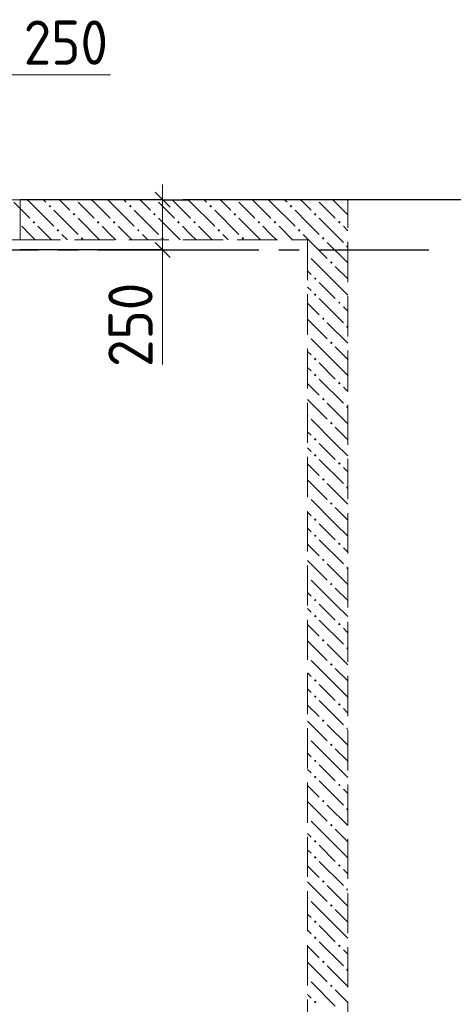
# Model space of a CAD drawing. Header units: millimetres. Extents: x 0 to 59400, y 0 to 42000.
# Tile 16 of 31: x 25410 to 27568, y 34028 to 38928. Entities that reach past the tile are written whole.
import ezdxf

# ---------------------------------------------------------------- set-up
doc = ezdxf.new("R2010")
doc.units = ezdxf.units.MM
doc.linetypes.add('______2', pattern=[270, 200, -70])
doc.linetypes.add('______5', pattern=[1100, 800, -100, 100, -100])
for name, color, linetype, lineweight in [('Standard', 7, 'Continuous', 25), ('Примечания', 7, 'Continuous', 13), ('Размерная линия_ общее', 7, 'Continuous', 13)]:
    doc.layers.add(name, color=color, linetype=linetype, lineweight=lineweight)
doc.layers.add('ЖБ Стена верхний уровень', color=7, linetype='______2', lineweight=13, true_color=0x656565)
doc.layers.add('Оси', color=7, linetype='______5', lineweight=13, true_color=0x656565)
doc.styles.add('ISOCPEUR', font='txt')

msp = doc.modelspace()

# ---------------------------------------------------------------- hatches: boundary and pattern name
at = {"layer": 'ЖБ Стена верхний уровень', "linetype": 'Continuous', "lineweight": 18, "transparency": 33554687}
for points in [[(25554.1, 37999.6), (25560.6, 38006.1), (25567.1, 37999.6), (25560.6, 37993.1)], [(25954.1, 37999.6), (25960.6, 38006.1), (25967.1, 37999.6), (25960.6, 37993.1)], [(26354.1, 37999.6), (26360.6, 38006.1), (26367.1, 37999.6), (26360.6, 37993.1)], [(26754.1, 37999.6), (26760.6, 38006.1), (26767.1, 37999.6), (26760.6, 37993.1)], [(25474.1, 37919.6), (25480.6, 37926.1), (25487.1, 37919.6), (25480.6, 37913.1)], [(25674.1, 37959.6), (25680.6, 37966.1), (25687.1, 37959.6), (25680.6, 37953.1)], [(25794.1, 37919.6), (25800.6, 37926.1), (25807.1, 37919.6), (25800.6, 37913.1)], [(25874.1, 37919.6), (25880.6, 37926.1), (25887.1, 37919.6), (25880.6, 37913.1)], [(26074.1, 37959.6), (26080.6, 37966.1), (26087.1, 37959.6), (26080.6, 37953.1)], [(26194.1, 37919.6), (26200.6, 37926.1), (26207.1, 37919.6), (26200.6, 37913.1)], [(26274.1, 37919.6), (26280.6, 37926.1), (26287.1, 37919.6), (26280.6, 37913.1)], [(26474.1, 37959.6), (26480.6, 37966.1), (26487.1, 37959.6), (26480.6, 37953.1)], [(26594.1, 37919.6), (26600.6, 37926.1), (26607.1, 37919.6), (26600.6, 37913.1)], [(26674.1, 37919.6), (26680.6, 37926.1), (26687.1, 37919.6), (26680.6, 37913.1)], [(26874.1, 37959.6), (26880.6, 37966.1), (26887.1, 37959.6), (26880.6, 37953.1)], [(26994.1, 37919.6), (27000.6, 37926.1), (27007.1, 37919.6), (27000.6, 37913.1)], [(25594.1, 37879.6), (25600.6, 37886.1), (25607.1, 37879.6), (25600.6, 37873.1)], [(25994.1, 37879.6), (26000.6, 37886.1), (26007.1, 37879.6), (26000.6, 37873.1)], [(26394.1, 37879.6), (26400.6, 37886.1), (26407.1, 37879.6), (26400.6, 37873.1)], [(26794.1, 37879.6), (26800.6, 37886.1), (26807.1, 37879.6), (26800.6, 37873.1)], [(25714.1, 37839.6), (25720.6, 37846.1), (25727.1, 37839.6), (25720.6, 37833.1)], [(26114.1, 37839.6), (26120.6, 37846.1), (26127.1, 37839.6), (26120.6, 37833.1)], [(26514.1, 37839.6), (26520.6, 37846.1), (26527.1, 37839.6), (26520.6, 37833.1)], [(26914.1, 37839.6), (26920.6, 37846.1), (26927.1, 37839.6), (26920.6, 37833.1)], [(27034.1, 37799.6), (27040.6, 37806.1), (27042.7, 37803.9), (27042.7, 37795.2), (27040.6, 37793.1)], [(26842.7, 37763.9), (26847.1, 37759.6), (26842.7, 37755.2)], [(26954.1, 37719.6), (26960.6, 37726.1), (26967.1, 37719.6), (26960.6, 37713.1)], [(26874.1, 37639.6), (26880.6, 37646.1), (26887.1, 37639.6), (26880.6, 37633.1)], [(26874.1, 37559.6), (26880.6, 37566.1), (26887.1, 37559.6), (26880.6, 37553.1)], [(26994.1, 37519.6), (27000.6, 37526.1), (27007.1, 37519.6), (27000.6, 37513.1)], [(26914.1, 37439.6), (26920.6, 37446.1), (26927.1, 37439.6), (26920.6, 37433.1)], [(27034.1, 37399.6), (27040.6, 37406.1), (27042.7, 37403.9), (27042.7, 37395.2), (27040.6, 37393.1)], [(26842.7, 37363.9), (26847.1, 37359.6), (26842.7, 37355.2)], [(26954.1, 37319.6), (26960.6, 37326.1), (26967.1, 37319.6), (26960.6, 37313.1)], [(26874.1, 37239.6), (26880.6, 37246.1), (26887.1, 37239.6), (26880.6, 37233.1)], [(26874.1, 37159.6), (26880.6, 37166.1), (26887.1, 37159.6), (26880.6, 37153.1)], [(26994.1, 37119.6), (27000.6, 37126.1), (27007.1, 37119.6), (27000.6, 37113.1)], [(26914.1, 37039.6), (26920.6, 37046.1), (26927.1, 37039.6), (26920.6, 37033.1)], [(27034.1, 36999.6), (27040.6, 37006.1), (27042.7, 37003.9), (27042.7, 36995.2), (27040.6, 36993.1)], [(26842.7, 36963.9), (26847.1, 36959.6), (26842.7, 36955.2)], [(26954.1, 36919.6), (26960.6, 36926.1), (26967.1, 36919.6), (26960.6, 36913.1)], [(26874.1, 36839.6), (26880.6, 36846.1), (26887.1, 36839.6), (26880.6, 36833.1)], [(26874.1, 36759.6), (26880.6, 36766.1), (26887.1, 36759.6), (26880.6, 36753.1)], [(26994.1, 36719.6), (27000.6, 36726.1), (27007.1, 36719.6), (27000.6, 36713.1)], [(26914.1, 36639.6), (26920.6, 36646.1), (26927.1, 36639.6), (26920.6, 36633.1)], [(27034.1, 36599.6), (27040.6, 36606.1), (27042.7, 36603.9), (27042.7, 36595.2), (27040.6, 36593.1)], [(26842.7, 36563.9), (26847.1, 36559.6), (26842.7, 36555.2)], [(26954.1, 36519.6), (26960.6, 36526.1), (26967.1, 36519.6), (26960.6, 36513.1)], [(26874.1, 36439.6), (26880.6, 36446.1), (26887.1, 36439.6), (26880.6, 36433.1)], [(26874.1, 36359.6), (26880.6, 36366.1), (26887.1, 36359.6), (26880.6, 36353.1)], [(26994.1, 36319.6), (27000.6, 36326.1), (27007.1, 36319.6), (27000.6, 36313.1)], [(26914.1, 36239.6), (26920.6, 36246.1), (26927.1, 36239.6), (26920.6, 36233.1)], [(26842.7, 36163.9), (26847.1, 36159.6), (26842.7, 36155.2)], [(27034.1, 36199.6), (27040.6, 36206.1), (27042.7, 36203.9), (27042.7, 36195.2), (27040.6, 36193.1)], [(26954.1, 36119.6), (26960.6, 36126.1), (26967.1, 36119.6), (26960.6, 36113.1)], [(26874.1, 36039.6), (26880.6, 36046.1), (26887.1, 36039.6), (26880.6, 36033.1)], [(26874.1, 35959.6), (26880.6, 35966.1), (26887.1, 35959.6), (26880.6, 35953.1)], [(26994.1, 35919.6), (27000.6, 35926.1), (27007.1, 35919.6), (27000.6, 35913.1)], [(26914.1, 35839.6), (26920.6, 35846.1), (26927.1, 35839.6), (26920.6, 35833.1)], [(27034.1, 35799.6), (27040.6, 35806.1), (27042.7, 35803.9), (27042.7, 35795.2), (27040.6, 35793.1)], [(26842.7, 35763.9), (26847.1, 35759.6), (26842.7, 35755.2)], [(26954.1, 35719.6), (26960.6, 35726.1), (26967.1, 35719.6), (26960.6, 35713.1)], [(26874.1, 35639.6), (26880.6, 35646.1), (26887.1, 35639.6), (26880.6, 35633.1)], [(26874.1, 35559.6), (26880.6, 35566.1), (26887.1, 35559.6), (26880.6, 35553.1)], [(26994.1, 35519.6), (27000.6, 35526.1), (27007.1, 35519.6), (27000.6, 35513.1)], [(26914.1, 35439.6), (26920.6, 35446.1), (26927.1, 35439.6), (26920.6, 35433.1)], [(27034.1, 35399.6), (27040.6, 35406.1), (27042.7, 35403.9), (27042.7, 35395.2), (27040.6, 35393.1)], [(26842.7, 35363.9), (26847.1, 35359.6), (26842.7, 35355.2)], [(26954.1, 35319.6), (26960.6, 35326.1), (26967.1, 35319.6), (26960.6, 35313.1)], [(26874.1, 35239.6), (26880.6, 35246.1), (26887.1, 35239.6), (26880.6, 35233.1)], [(26874.1, 35159.6), (26880.6, 35166.1), (26887.1, 35159.6), (26880.6, 35153.1)], [(26994.1, 35119.6), (27000.6, 35126.1), (27007.1, 35119.6), (27000.6, 35113.1)], [(26914.1, 35039.6), (26920.6, 35046.1), (26927.1, 35039.6), (26920.6, 35033.1)], [(27034.1, 34999.6), (27040.6, 35006.1), (27042.7, 35003.9), (27042.7, 34995.2), (27040.6, 34993.1)], [(26842.7, 34963.9), (26847.1, 34959.6), (26842.7, 34955.2)], [(26954.1, 34919.6), (26960.6, 34926.1), (26967.1, 34919.6), (26960.6, 34913.1)], [(26874.1, 34839.6), (26880.6, 34846.1), (26887.1, 34839.6), (26880.6, 34833.1)], [(26874.1, 34759.6), (26880.6, 34766.1), (26887.1, 34759.6), (26880.6, 34753.1)], [(26994.1, 34719.6), (27000.6, 34726.1), (27007.1, 34719.6), (27000.6, 34713.1)], [(26914.1, 34639.6), (26920.6, 34646.1), (26927.1, 34639.6), (26920.6, 34633.1)], [(27034.1, 34599.6), (27040.6, 34606.1), (27042.7, 34603.9), (27042.7, 34595.2), (27040.6, 34593.1)], [(26842.7, 34563.9), (26847.1, 34559.6), (26842.7, 34555.2)], [(26954.1, 34519.6), (26960.6, 34526.1), (26967.1, 34519.6), (26960.6, 34513.1)], [(26874.1, 34439.6), (26880.6, 34446.1), (26887.1, 34439.6), (26880.6, 34433.1)], [(26874.1, 34359.6), (26880.6, 34366.1), (26887.1, 34359.6), (26880.6, 34353.1)], [(26994.1, 34319.6), (27000.6, 34326.1), (27007.1, 34319.6), (27000.6, 34313.1)], [(26914.1, 34239.6), (26920.6, 34246.1), (26927.1, 34239.6), (26920.6, 34233.1)], [(27034.1, 34199.6), (27040.6, 34206.1), (27042.7, 34203.9), (27042.7, 34195.2), (27040.6, 34193.1)], [(26842.7, 34163.9), (26847.1, 34159.6), (26842.7, 34155.2)], [(26954.1, 34119.6), (26960.6, 34126.1), (26967.1, 34119.6), (26960.6, 34113.1)], [(26874.1, 34039.6), (26880.6, 34046.1), (26887.1, 34039.6), (26880.6, 34033.1)]]:
    msp.add_hatch(color=7, dxfattribs=at).paths.add_polyline_path(points, flags=16)

# ---------------------------------------------------------------- linework, layer by layer
at = {"layer": 'Standard', "color": 7, "linetype": 'Continuous', "lineweight": 13, "transparency": 33554687}
for points in [[(6812.7, 19282), (55405.8, 19282), (55405.8, 38032), (6812.7, 38032), (6812.7, 19282)], [(6812.7, 19532), (55406.2, 19532), (55406.2, 38032), (6812.7, 38032), (6812.7, 19532)]]:
    msp.add_lwpolyline(points, dxfattribs=at)
at = {"layer": 'ЖБ Стена верхний уровень', "color": 251, "linetype": '______2', "lineweight": 13, "true_color": 0x656565, "transparency": 33554687}
for p, q in [((25412.7, 38032), (25312.7, 38032)), ((25412.7, 37832), (25412.7, 38032)), ((26842.7, 38032), (25412.7, 38032)), ((27042.7, 38032), (26842.7, 38032)), ((27042.7, 31682), (27042.7, 38032)), ((25312.7, 37832), (25412.7, 37832)), ((25412.7, 37832), (26842.7, 37832)), ((26842.7, 37832), (26842.7, 31682))]:
    msp.add_line(p, q, dxfattribs=at)
at = {"layer": 'ЖБ Стена верхний уровень', "color": 9, "linetype": 'Continuous', "lineweight": 18, "true_color": 0xc7c7c7, "transparency": 33554687}
for p, q in [((25380.6, 38019.6), (25460.6, 37939.6)), ((25448.2, 38032), (25460.6, 38019.6)), ((25460.6, 38019.6), (25580.6, 37899.6)), ((25528.1, 38032), (25540.6, 38019.6)), ((25620.6, 38019.6), (25608.2, 38032)), ((25660.6, 37979.6), (25620.6, 38019.6)), ((25700.6, 38019.6), (25780.6, 37939.6)), ((25780.6, 38019.6), (25768.2, 38032)), ((25780.6, 38019.6), (25860.6, 37939.6)), ((25848.2, 38032), (25860.6, 38019.6)), ((25860.6, 38019.6), (25980.6, 37899.6)), ((25928.1, 38032), (25940.6, 38019.6)), ((26020.6, 38019.6), (26008.2, 38032)), ((26060.6, 37979.6), (26020.6, 38019.6)), ((26100.6, 38019.6), (26180.6, 37939.6)), ((26180.6, 38019.6), (26168.2, 38032)), ((26180.6, 38019.6), (26260.6, 37939.6)), ((26248.2, 38032), (26260.6, 38019.6)), ((26260.6, 38019.6), (26380.6, 37899.6)), ((26328.1, 38032), (26340.6, 38019.6)), ((26420.6, 38019.6), (26408.2, 38032)), ((26460.6, 37979.6), (26420.6, 38019.6)), ((26500.6, 38019.6), (26580.6, 37939.6)), ((26580.6, 38019.6), (26568.2, 38032)), ((26580.6, 38019.6), (26660.6, 37939.6)), ((26648.2, 38032), (26660.6, 38019.6)), ((26660.6, 38019.6), (26780.6, 37899.6)), ((26728.1, 38032), (26740.6, 38019.6)), ((26820.6, 38019.6), (26808.2, 38032)), ((26842.7, 37997.4), (26820.6, 38019.6)), ((26900.6, 38019.6), (26980.6, 37939.6)), ((26980.6, 38019.6), (26968.2, 38032)), ((26980.6, 38019.6), (27042.7, 37957.4)), ((25580.6, 37979.6), (25700.6, 37859.6)), ((25980.6, 37979.6), (26100.6, 37859.6)), ((26380.6, 37979.6), (26500.6, 37859.6)), ((26780.6, 37979.6), (26842.7, 37917.4)), ((26860.6, 37979.6), (26842.7, 37997.4)), ((25700.6, 37939.6), (25808.1, 37832)), ((26100.6, 37939.6), (26208.1, 37832)), ((26500.6, 37939.6), (26608.1, 37832)), ((26900.6, 37939.6), (27020.6, 37819.6)), ((25460.6, 37859.6), (25420.6, 37899.6)), ((25500.6, 37899.6), (25568.1, 37832)), ((25860.6, 37859.6), (25820.6, 37899.6)), ((25900.6, 37899.6), (25968.1, 37832)), ((26260.6, 37859.6), (26220.6, 37899.6)), ((26300.6, 37899.6), (26368.1, 37832)), ((26660.6, 37859.6), (26620.6, 37899.6)), ((26700.6, 37899.6), (26768.1, 37832)), ((26842.7, 37917.4), (26900.6, 37859.6)), ((27042.7, 37877.4), (27020.6, 37899.6)), ((25488.1, 37832), (25460.6, 37859.6)), ((25620.6, 37859.6), (25648.2, 37832)), ((25888.1, 37832), (25860.6, 37859.6)), ((26020.6, 37859.6), (26048.2, 37832)), ((26288.1, 37832), (26260.6, 37859.6)), ((26420.6, 37859.6), (26448.2, 37832)), ((26688.1, 37832), (26660.6, 37859.6)), ((26820.6, 37859.6), (26842.7, 37837.4)), ((26842.7, 37837.4), (26940.6, 37739.6)), ((27042.7, 37717.4), (26940.6, 37819.6)), ((26980.6, 37619.6), (26860.6, 37739.6)), ((26842.7, 37677.4), (26860.6, 37659.6)), ((26980.6, 37699.6), (27042.7, 37637.4)), ((26860.6, 37579.6), (26842.7, 37597.4)), ((26900.6, 37619.6), (26980.6, 37539.6)), ((26980.6, 37619.6), (27042.7, 37557.4)), ((26900.6, 37539.6), (27020.6, 37419.6)), ((26842.7, 37517.4), (26900.6, 37459.6)), ((27042.7, 37477.4), (27020.6, 37499.6)), ((26842.7, 37437.4), (26940.6, 37339.6)), ((27042.7, 37317.4), (26940.6, 37419.6)), ((26980.6, 37219.6), (26860.6, 37339.6)), ((26980.6, 37299.6), (27042.7, 37237.4)), ((26842.7, 37277.4), (26860.6, 37259.6)), ((26860.6, 37179.6), (26842.7, 37197.4)), ((26900.6, 37219.6), (26980.6, 37139.6)), ((26980.6, 37219.6), (27042.7, 37157.4)), ((26900.6, 37139.6), (27020.6, 37019.6)), ((26842.7, 37117.4), (26900.6, 37059.6)), ((27042.7, 37077.4), (27020.6, 37099.6)), ((26842.7, 37037.4), (26940.6, 36939.6)), ((27042.7, 36917.4), (26940.6, 37019.6)), ((26980.6, 36819.6), (26860.6, 36939.6)), ((26980.6, 36899.6), (27042.7, 36837.4)), ((26842.7, 36877.4), (26860.6, 36859.6)), ((26860.6, 36779.6), (26842.7, 36797.4)), ((26900.6, 36819.6), (26980.6, 36739.6)), ((26980.6, 36819.6), (27042.7, 36757.4)), ((26842.7, 36717.4), (26900.6, 36659.6)), ((26900.6, 36739.6), (27020.6, 36619.6)), ((27042.7, 36677.4), (27020.6, 36699.6)), ((26842.7, 36637.4), (26940.6, 36539.6)), ((27042.7, 36517.4), (26940.6, 36619.6)), ((26980.6, 36419.6), (26860.6, 36539.6)), ((26842.7, 36477.4), (26860.6, 36459.6)), ((26980.6, 36499.6), (27042.7, 36437.4)), ((26900.6, 36419.6), (26980.6, 36339.6)), ((26980.6, 36419.6), (27042.7, 36357.4)), ((26860.6, 36379.6), (26842.7, 36397.4)), ((26842.7, 36317.4), (26900.6, 36259.6)), ((26900.6, 36339.6), (27020.6, 36219.6)), ((27042.7, 36277.4), (27020.6, 36299.6)), ((26842.7, 36237.4), (26940.6, 36139.6)), ((27042.7, 36117.4), (26940.6, 36219.6)), ((26980.6, 36019.6), (26860.6, 36139.6)), ((26842.7, 36077.4), (26860.6, 36059.6)), ((26980.6, 36099.6), (27042.7, 36037.4)), ((26900.6, 36019.6), (26980.6, 35939.6)), ((26980.6, 36019.6), (27042.7, 35957.4)), ((26860.6, 35979.6), (26842.7, 35997.4)), ((26842.7, 35917.4), (26900.6, 35859.6)), ((26900.6, 35939.6), (27020.6, 35819.6)), ((27042.7, 35877.4), (27020.6, 35899.6)), ((26842.7, 35837.4), (26940.6, 35739.6)), ((27042.7, 35717.4), (26940.6, 35819.6)), ((26980.6, 35619.6), (26860.6, 35739.6)), ((26842.7, 35677.4), (26860.6, 35659.6)), ((26980.6, 35699.6), (27042.7, 35637.4)), ((26900.6, 35619.6), (26980.6, 35539.6)), ((26980.6, 35619.6), (27042.7, 35557.4)), ((26860.6, 35579.6), (26842.7, 35597.4)), ((26900.6, 35539.6), (27020.6, 35419.6)), ((26842.7, 35517.4), (26900.6, 35459.6)), ((27042.7, 35477.4), (27020.6, 35499.6)), ((26842.7, 35437.4), (26940.6, 35339.6)), ((27042.7, 35317.4), (26940.6, 35419.6)), ((26980.6, 35219.6), (26860.6, 35339.6)), ((26842.7, 35277.4), (26860.6, 35259.6)), ((26980.6, 35299.6), (27042.7, 35237.4)), ((26860.6, 35179.6), (26842.7, 35197.4)), ((26900.6, 35219.6), (26980.6, 35139.6)), ((26980.6, 35219.6), (27042.7, 35157.4)), ((26900.6, 35139.6), (27020.6, 35019.6)), ((26842.7, 35117.4), (26900.6, 35059.6)), ((27042.7, 35077.4), (27020.6, 35099.6)), ((26842.7, 35037.4), (26940.6, 34939.6)), ((27042.7, 34917.4), (26940.6, 35019.6)), ((26980.6, 34819.6), (26860.6, 34939.6)), ((26980.6, 34899.6), (27042.7, 34837.4)), ((26842.7, 34877.4), (26860.6, 34859.6)), ((26860.6, 34779.6), (26842.7, 34797.4)), ((26900.6, 34819.6), (26980.6, 34739.6)), ((26980.6, 34819.6), (27042.7, 34757.4)), ((26900.6, 34739.6), (27020.6, 34619.6)), ((26842.7, 34717.4), (26900.6, 34659.6)), ((27042.7, 34677.4), (27020.6, 34699.6)), ((26842.7, 34637.4), (26940.6, 34539.6)), ((27042.7, 34517.4), (26940.6, 34619.6)), ((26980.6, 34419.6), (26860.6, 34539.6)), ((26980.6, 34499.6), (27042.7, 34437.4)), ((26842.7, 34477.4), (26860.6, 34459.6)), ((26860.6, 34379.6), (26842.7, 34397.4)), ((26900.6, 34419.6), (26980.6, 34339.6)), ((26980.6, 34419.6), (27042.7, 34357.4)), ((26842.7, 34317.4), (26900.6, 34259.6)), ((26900.6, 34339.6), (27020.6, 34219.6)), ((27042.7, 34277.4), (27020.6, 34299.6)), ((26842.7, 34237.4), (26940.6, 34139.6)), ((27042.7, 34117.4), (26940.6, 34219.6)), ((26980.6, 34019.6), (26860.6, 34139.6)), ((26842.7, 34077.4), (26860.6, 34059.6)), ((26980.6, 34099.6), (27042.7, 34037.4))]:
    msp.add_line(p, q, dxfattribs=at)
at = {"layer": 'Оси', "color": 8, "linetype": '______5', "lineweight": -3, "transparency": 33554687}
msp.add_line((3800, 37782), (27445.3, 37782), dxfattribs=at)
at = {"layer": 'Примечания', "color": 7, "linetype": 'Continuous', "lineweight": 13, "transparency": 33554687}
for p, q in [((25312.7, 38653.8), (25862.7, 38653.8)), ((26121.6, 37212), (26121.6, 37782))]:
    msp.add_line(p, q, dxfattribs=at)
at = {"layer": 'Размерная линия_ общее', "color": 7, "linetype": 'Continuous', "lineweight": 25, "transparency": 33554687}
for p, q in [((26159.1, 37994.5), (26084.1, 38069.5)), ((26159.1, 37744.5), (26084.1, 37819.5))]:
    msp.add_line(p, q, dxfattribs=at)
at = {"layer": 'Размерная линия_ общее', "color": 7, "linetype": 'Continuous', "lineweight": 13, "transparency": 33554687}
for p, q in [((26121.6, 38032), (26121.6, 38107)), ((26121.6, 37782), (26121.6, 38032)), ((26121.6, 37782), (26121.6, 37707))]:
    msp.add_line(p, q, dxfattribs=at)
at = {"layer": 'Размерная линия_ общее', "color": 253, "linetype": 'Continuous', "lineweight": -3, "true_color": 0xa0a0a0, "transparency": 33554687}
for p, q in [((26121.6, 38032), (25412.7, 38032)), ((26121.6, 38032), (25996.6, 38032)), ((26121.6, 38032), (26246.6, 38032)), ((28351.6, 38032), (26221.6, 38032)), ((26121.6, 37782), (25412.7, 37782)), ((26121.6, 37782), (25996.6, 37782)), ((26121.6, 37782), (26246.6, 37782))]:
    msp.add_line(p, q, dxfattribs=at)

# ---------------------------------------------------------------- texts
at = {"layer": 'Размерная линия_ общее', "color": 7, "linetype": 'Continuous', "lineweight": 25, "transparency": 33554687, "insert": (25430.2, 38703.8), "char_height": 220, "width": 561.981, "attachment_point": 7, "style": 'ISOCPEUR'}
msp.add_mtext('\\W0.91;250', dxfattribs=at)
at = {"layer": 'Размерная линия_ общее', "color": 7, "linetype": 'Continuous', "lineweight": 25, "transparency": 33554687, "insert": (26071.6, 37199.5), "char_height": 220, "width": 561.981, "attachment_point": 7, "rotation": 90, "style": 'ISOCPEUR'}
msp.add_mtext('\\W0.91;250', dxfattribs=at)

doc.saveas('drawing.dxf')
